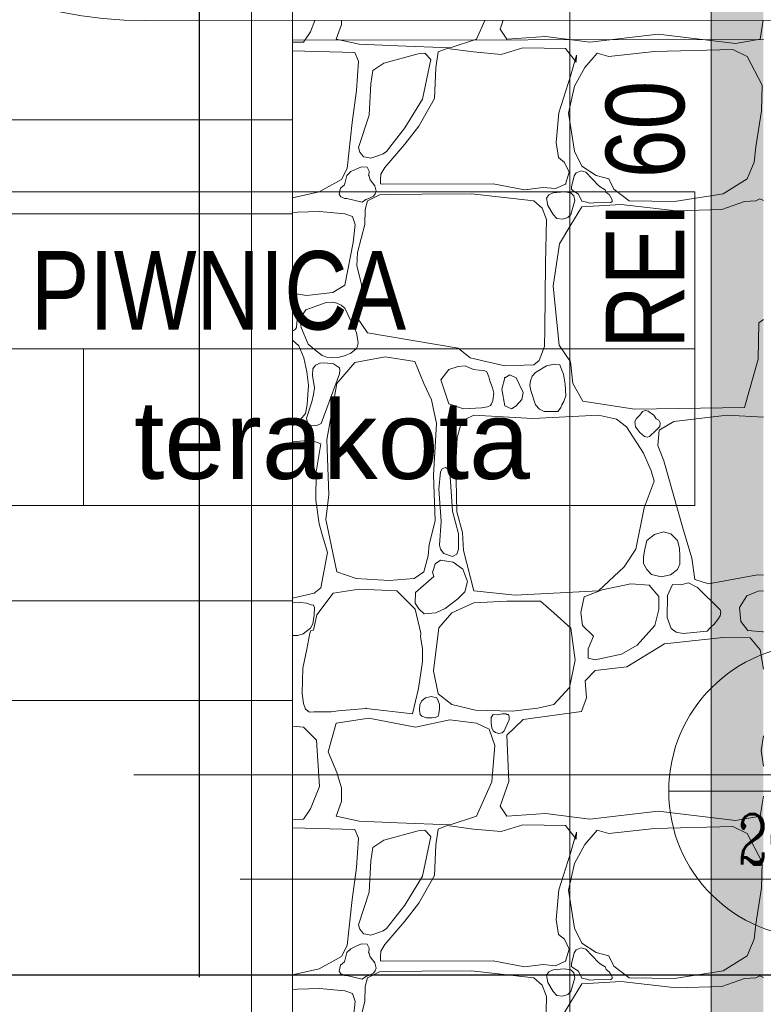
# Model space of a CAD drawing. Header units: millimetres. Extents: x -573548 to 674770, y -210017 to -47794.
# Tile 80 of 234: x 93746 to 95167, y -104339 to -102457. Entities that reach past the tile are written whole.
import ezdxf
from ezdxf.enums import TextEntityAlignment as Align
from ezdxf.lldxf.tags import DXFTag

# ---------------------------------------------------------------- set-up
doc = ezdxf.new("R2010")
doc.units = ezdxf.units.MM
for name, color, linetype, lineweight in [('_S_CO_OPIS_PION', 7, 'Continuous', 13), ('A.02 RZUT PIWNICY_is$0$00 ZMIANY_Nr_pióra__2', 8, 'Continuous', 9), ('A.02 RZUT PIWNICY_is$0$00 ZMIANY_Nr_pióra__20', 8, 'Continuous', 9), ('A.02 RZUT PIWNICY_is$0$_HATCH_Nr_pióra__18', 8, 'Continuous', 9), ('A.02 RZUT PIWNICY_is$0$A-OPISY-2_Nr_pióra__2', 8, 'Continuous', 9), ('A.02 RZUT PIWNICY_is$0$A-OPISY-3_Nr_pióra__6', 8, 'Continuous', 9), ('A.02 RZUT PIWNICY_is$0$A-WIDOK_Nr_pióra__8', 8, 'Continuous', 9), ('A.02 RZUT PIWNICY_is$0$Annotation - Text_Nr_pióra__20', 8, 'Continuous', 9), ('A.02 RZUT PIWNICY_is$0$DIM MALY_Nr_pióra__8', 8, 'Continuous', 9), ('A.02 RZUT PIWNICY_is$0$strop_cieniej_Nr_pióra__1', 8, 'Continuous', 9), ('A.02 RZUT PIWNICY_is$0$Structural - Bearing_Nr_pióra__21', 8, 'Continuous', 9), ('A.02 RZUT PIWNICY_is$0$Structural - Grid', 8, 'Continuous', 9), ('A.02 RZUT PIWNICY_is$0$Structural - Grid_Nr_pióra__17', 8, 'Continuous', 9), ('IS_Przyłącza_o.p._Powrót', 142, 'DASH', 18)]:
    doc.layers.add(name, color=color, linetype=linetype, lineweight=lineweight)
doc.layers.add('IS_Zasilanie', color=1, linetype='SOLID', lineweight=30, true_color=0xff0000)
doc.styles.add('A.02 RZUT PIWNICY_is$0$STYL_AUTOMATYCZNY_1', font='arial.ttf')
doc.styles.add('A.02 RZUT PIWNICY_is$0$STYL_AUTOMATYCZNY_4', font='arial.ttf', dxfattribs={"width": 0.8})
doc.styles.add('A.02 RZUT PIWNICY_is$0$STYL_AUTOMATYCZNY_7', font='arial.ttf', dxfattribs={"width": 0.8})
doc.styles.add('JOLARD', font='complex.shx', dxfattribs={"width": 0.7})
tags = doc.linetypes.add('DASH', pattern=[15, 10, -5]).pattern_tags.tags
tags[6:7] = [DXFTag(74, 4), DXFTag(75, 0), DXFTag(340, '0'), DXFTag(46, 0.0), DXFTag(50, 0.0), DXFTag(44, 0.0), DXFTag(45, 0.0)]
tags[4:5] = [DXFTag(74, 4), DXFTag(75, 0), DXFTag(340, '0'), DXFTag(46, 0.0), DXFTag(50, 0.0), DXFTag(44, 0.0), DXFTag(45, 0.0)]
tags = doc.linetypes.add('SOLID', pattern=[10, 10, 0]).pattern_tags.tags
tags[6:7] = [DXFTag(74, 4), DXFTag(75, 0), DXFTag(340, '0'), DXFTag(46, 0.0), DXFTag(50, 0.0), DXFTag(44, 0.0), DXFTag(45, 0.0)]
tags[4:5] = [DXFTag(74, 4), DXFTag(75, 0), DXFTag(340, '0'), DXFTag(46, 0.0), DXFTag(50, 0.0), DXFTag(44, 0.0), DXFTag(45, 0.0)]

# ---------------------------------------------------------------- blocks, each defined once
blk = doc.blocks.new('*X48620')
at = {"layer": 'A.02 RZUT PIWNICY_is$0$_HATCH_Nr_pióra__18'}
for p, q in [((94871.8, -102479.6), (94880.4, -102458.2)), ((94921, -102494.1), (94931.3, -102465.6)), ((94931.3, -102465.6), (94931.2, -102458.1)), ((95205.3, -102457.9), (95188.9, -102494.1)), ((95240.2, -102457.8), (95234.3, -102474.7)), ((95731.3, -102494.1), (95737, -102457.4)), ((94858.7, -102499.4), (94871.8, -102479.6)), ((95234.3, -102474.7), (95247.1, -102494.1)), ((95406, -102499.4), (95536.5, -102484.6)), ((95536.5, -102484.6), (95684.2, -102502.3)), ((94837.3, -102499.9), (94858.7, -102499.4)), ((94965.1, -102503.5), (94921, -102494.1)), ((95039, -102506.4), (94965.1, -102503.5)), ((95188.9, -102494.1), (95138.9, -102510.6)), ((95247.1, -102494.1), (95321, -102488.7)), ((95321, -102488.7), (95406, -102499.4)), ((95684.2, -102502.3), (95731.3, -102494.1)), ((94837.3, -102516.1), (94956.8, -102519.6)), ((94956.8, -102519.6), (94963.4, -102536.2)), ((95077.8, -102522.1), (95011.7, -102540)), ((95138.9, -102510.6), (95039, -102506.4)), ((95090.2, -102520.5), (95077.8, -102522.1)), ((95101.9, -102532.8), (95090.2, -102520.5)), ((95115.8, -102518.4), (95111.3, -102548.5)), ((95133.2, -102511.8), (95115.8, -102518.4)), ((95183.5, -102518.4), (95133.2, -102511.8)), ((95236.4, -102523.4), (95183.5, -102518.4)), ((95277.6, -102510.6), (95236.4, -102523.4)), ((95359.4, -102511.8), (95277.6, -102510.6)), ((95379.6, -102537.8), (95359.4, -102511.8)), ((95420, -102520.9), (95396.1, -102548.1)), ((95442.3, -102527.1), (95420, -102520.9)), ((95529.4, -102517.6), (95442.3, -102527.1)), ((95678.9, -102513.9), (95529.4, -102517.6)), ((95706.5, -102527.1), (95678.9, -102513.9)), ((94963.4, -102536.2), (94959.7, -102591.9)), ((95011.7, -102540), (94991.1, -102553.9)), ((95085.7, -102608.8), (95101.9, -102532.8)), ((95368.9, -102564.6), (95380, -102524.6)), ((95380, -102524.6), (95379.6, -102537.8)), ((95735, -102581.6), (95706.5, -102527.1)), ((94991.1, -102553.9), (94987, -102579.1)), ((95111.3, -102548.5), (95108.8, -102607.2)), ((95396.1, -102548.1), (95376.3, -102584)), ((94987, -102579.1), (94983.7, -102638.9)), ((95346.2, -102634.8), (95368.9, -102564.6)), ((94959.7, -102591.9), (94951.4, -102653)), ((95376.3, -102584), (95365.1, -102635.6)), ((95733.8, -102631.1), (95735, -102581.6)), ((95052.2, -102663.7), (95085.7, -102608.8)), ((95108.8, -102607.2), (95078.7, -102660)), ((95341.2, -102691.4), (95346.2, -102634.8)), ((95365.1, -102635.6), (95376.7, -102707.9)), ((95723, -102700), (95733.8, -102631.1)), ((94951.4, -102653), (94942, -102741.3)), ((94983.7, -102638.9), (94963.7, -102701.3)), ((95017.2, -102708.7), (95052.2, -102663.7)), ((95078.7, -102660), (95052.2, -102694.7)), ((95345.7, -102720.3), (95341.2, -102691.4)), ((94963.7, -102701.3), (94965.9, -102710.2)), ((94965.9, -102710.2), (94969.3, -102713.7)), ((95010.7, -102713.4), (95017.2, -102708.7)), ((95052.2, -102694.7), (95013.9, -102739.3)), ((95376.7, -102707.9), (95390.7, -102736.8)), ((95719.7, -102728.9), (95723, -102700)), ((94969.3, -102713.7), (94973, -102718.7)), ((94973, -102718.7), (94977.7, -102719.6)), ((94977.7, -102719.6), (94986.9, -102721.3)), ((94986.9, -102721.3), (94994.5, -102719)), ((94994.5, -102719), (95010.7, -102713.4)), ((95357.3, -102729.4), (95345.7, -102720.3)), ((95366, -102748.3), (95357.3, -102729.4)), ((95706.5, -102761.1), (95719.7, -102728.9)), ((94942, -102741.3), (94930.8, -102762)), ((94948.9, -102747.2), (94941.1, -102754.5)), ((94960.7, -102742), (94948.9, -102747.2)), ((94969.4, -102738.2), (94960.7, -102742)), ((94980.4, -102738.4), (94969.4, -102738.2)), ((94983.9, -102746.6), (94980.4, -102738.4)), ((94983.3, -102754.5), (94983.9, -102746.6)), ((95013.9, -102739.3), (95006.4, -102751.8)), ((95359.4, -102771), (95366, -102748.3)), ((95379.3, -102749.2), (95375.6, -102755.4)), ((95389.4, -102745.6), (95379.3, -102749.2)), ((95398.1, -102748.3), (95389.4, -102745.6)), ((95390.7, -102736.8), (95417.6, -102754.5)), ((95422.4, -102773.8), (95398.1, -102748.3)), ((94930.8, -102762), (94888.3, -102785.5)), ((94941.1, -102754.5), (94937, -102772.6)), ((94986.2, -102762.7), (94983.3, -102754.5)), ((94994.9, -102774.3), (94986.2, -102762.7)), ((95005.5, -102762.3), (95005.4, -102770.4)), ((95006.4, -102751.8), (95005.5, -102762.3)), ((95375.6, -102755.4), (95370.4, -102776)), ((95417.6, -102754.5), (95442.3, -102761.1)), ((95442.3, -102761.1), (95451.8, -102780.5)), ((95660.3, -102789.6), (95706.5, -102761.1)), ((94888.3, -102785.5), (94837.3, -102797.4)), ((94929.1, -102779), (94926.8, -102790)), ((94937, -102772.6), (94929.1, -102779)), ((94997.4, -102784.7), (94994.9, -102774.3)), ((94995.4, -102789.4), (94997.4, -102784.7)), ((95005.4, -102770.4), (95009.7, -102771)), ((95009.7, -102771), (95221.1, -102770.6)), ((95221.1, -102770.6), (95280.9, -102782.2)), ((95280.9, -102782.2), (95316.4, -102777.2)), ((95316.4, -102777.2), (95340, -102779.7)), ((95335.8, -102788), (95327.3, -102791.4)), ((95356.8, -102785.8), (95335.8, -102788)), ((95340, -102779.7), (95359.4, -102771)), ((95369.3, -102788), (95356.8, -102785.8)), ((95375.3, -102793.6), (95369.3, -102788)), ((95370.4, -102776), (95370.7, -102781)), ((95370.7, -102781), (95373.9, -102783.9)), ((95373.9, -102783.9), (95384, -102790)), ((95427.5, -102777.6), (95422.4, -102773.8)), ((95434.7, -102782.2), (95427.5, -102777.6)), ((95437.2, -102786.8), (95434.7, -102782.2)), ((95442.4, -102791.2), (95437.2, -102786.8)), ((95451.8, -102780.5), (95481.1, -102803.2)), ((94926.8, -102790), (94930, -102795.3)), ((94930, -102795.3), (94932.2, -102796)), ((94932.2, -102796), (94936.7, -102798.3)), ((94936.7, -102798.3), (94941.1, -102798.7)), ((94941.1, -102798.7), (94970.8, -102805.3)), ((94970.8, -102805.3), (94977.4, -102800.5)), ((94980.8, -102802.8), (94976.1, -102819.4)), ((94977.4, -102800.5), (94983.3, -102798.7)), ((95003.5, -102791.4), (94980.8, -102802.8)), ((94983.3, -102798.7), (94992.5, -102793.8)), ((94992.5, -102793.8), (94995.4, -102789.4)), ((95015, -102790.7), (95003.5, -102791.4)), ((95020.5, -102791.7), (95015, -102790.7)), ((95084.4, -102790), (95020.5, -102791.7)), ((95179.8, -102789.6), (95084.4, -102790)), ((95298.7, -102802.8), (95179.8, -102789.6)), ((95314.6, -102816.9), (95298.7, -102802.8)), ((95327.3, -102791.4), (95322.7, -102798)), ((95322.7, -102798), (95325.6, -102812.1)), ((95369.3, -102829.2), (95376.8, -102802.6)), ((95376.8, -102802.6), (95375.3, -102793.6)), ((95384, -102790), (95390.5, -102803.4)), ((95390.5, -102803.4), (95399.8, -102805.3)), ((95399.8, -102805.3), (95405.4, -102807.6)), ((95413.6, -102807.1), (95445.9, -102806.2)), ((95446.1, -102796.5), (95442.4, -102791.2)), ((95445.9, -102806.2), (95448.3, -102804.2)), ((95448.2, -102801), (95446.1, -102796.5)), ((95448.3, -102804.2), (95448.2, -102801)), ((95481.1, -102803.2), (95567.8, -102804.1)), ((95567.8, -102804.1), (95660.3, -102789.6)), ((95701.2, -102804.5), (95657.8, -102819.3)), ((95722.9, -102803), (95701.2, -102804.5)), ((95730.3, -102799.2), (95722.9, -102803)), ((95737.3, -102802.2), (95730.3, -102799.2)), ((94846.8, -102824.7), (94837.3, -102825.3)), ((94889, -102823.3), (94846.8, -102824.7)), ((94937.7, -102827.7), (94889, -102823.3)), ((94976.1, -102819.4), (94975.6, -102848)), ((95323.1, -102838.6), (95314.6, -102816.9)), ((95325.6, -102812.1), (95335.8, -102829.2)), ((95390.7, -102814.4), (95369.3, -102848.7)), ((95465.9, -102810.3), (95390.7, -102814.4)), ((95405.4, -102807.6), (95413.6, -102807.1)), ((95570.7, -102822.2), (95465.9, -102810.3)), ((95657.8, -102819.3), (95570.7, -102822.2)), ((94952.2, -102833.1), (94937.7, -102827.7)), ((94957.4, -102848.5), (94952.2, -102833.1)), ((95320.9, -102922.7), (95323.1, -102838.6)), ((95335.8, -102829.2), (95342.6, -102837)), ((95342.6, -102837), (95353.4, -102838.1)), ((95353.4, -102838.1), (95363.5, -102834.9)), ((95363.5, -102834.9), (95369.3, -102829.2)), ((94953.4, -102882.7), (94957.4, -102848.5)), ((94975.6, -102848), (94961.9, -102901.5)), ((95369.3, -102848.7), (95347.8, -102885)), ((94937.7, -102964.3), (94953.4, -102882.7)), ((95347.8, -102885), (95335.8, -102966.3)), ((94961.9, -102901.5), (94960.2, -102927.5)), ((94960.2, -102927.5), (94969.3, -102962.6)), ((95319.6, -103048.2), (95320.9, -102922.7)), ((94914.3, -102978.1), (94937.7, -102964.3)), ((94969.3, -102962.6), (94967.9, -102989.8)), ((95335.8, -102966.3), (95347.4, -103079)), ((94837.3, -102979.8), (94864.1, -102984)), ((94864.1, -102984), (94914.3, -102978.1)), ((94967.9, -102989.8), (94960.6, -103025.7)), ((94840.2, -103013.7), (94837.3, -103009.6)), ((94844.8, -103019), (94840.2, -103013.7)), ((94863.2, -103011.3), (94854.3, -103024.8)), ((94901.6, -102997.3), (94863.2, -103011.3)), ((94914.2, -102996.7), (94901.6, -102997.3)), ((94922.2, -102998.7), (94914.2, -102996.7)), ((94930.6, -103002.3), (94922.2, -102998.7)), ((94937.5, -103008), (94930.6, -103002.3)), ((94960, -103055.7), (94937.5, -103008)), ((94846.3, -103029), (94844.8, -103019)), ((94845, -103045.3), (94846.3, -103029)), ((94854.3, -103024.8), (94852.3, -103033.8)), ((94960.6, -103025.7), (94980.8, -103055.5)), ((95728.8, -103036.1), (95737.3, -103029.8)), ((94837.6, -103052.5), (94843, -103048.6)), ((94843, -103048.6), (94845, -103045.3)), ((94852.3, -103033.8), (94853.9, -103044.9)), ((94853.9, -103044.9), (94867.7, -103076.9)), ((95318.8, -103081.8), (95319.6, -103048.2)), ((95727.2, -103105.8), (95728.8, -103036.1)), ((94837.3, -103052.6), (94837.6, -103052.5)), ((94837.4, -103069.1), (94837.3, -103069.1)), ((94849.3, -103080.5), (94837.4, -103069.1)), ((94962.9, -103073.8), (94960, -103055.7)), ((94980.8, -103055.5), (95154.2, -103085)), ((94859.1, -103103.2), (94849.3, -103080.5)), ((94867.7, -103076.9), (94882.4, -103089.6)), ((94948.9, -103094.2), (94959, -103086)), ((94959, -103086), (94961.8, -103081.6)), ((94961.8, -103081.6), (94962.9, -103073.8)), ((95154.2, -103085), (95177.1, -103103.2)), ((95308.8, -103108), (95318.8, -103081.8)), ((95347.4, -103079), (95368.9, -103110.8)), ((94864.7, -103129.9), (94859.1, -103103.2)), ((94882.4, -103089.6), (94894, -103098.6)), ((94894, -103098.6), (94905.3, -103102.8)), ((94905.3, -103102.8), (94912.3, -103103.3)), ((94912.3, -103103.3), (94924.4, -103102.4)), ((94924.4, -103102.4), (94937, -103099.4)), ((94937, -103099.4), (94948.9, -103094.2)), ((95014.3, -103101.3), (94956.5, -103112)), ((95071.2, -103110.4), (95014.3, -103101.3)), ((95177.1, -103103.2), (95206.8, -103110.1)), ((95298.7, -103116.6), (95308.8, -103108)), ((95701.2, -103198.3), (95727.2, -103105.8)), ((94876.5, -103124.4), (94875.4, -103137.2)), ((94881.7, -103117.2), (94876.5, -103124.4)), ((94890.5, -103113.7), (94881.7, -103117.2)), ((94898.4, -103112.6), (94890.5, -103113.7)), ((94916, -103114.5), (94898.4, -103112.6)), ((94927.3, -103122), (94916, -103114.5)), ((94956.5, -103112), (94922.2, -103152.5)), ((94927.1, -103133.8), (94927.8, -103126.7)), ((94927.8, -103126.7), (94927.3, -103122)), ((95088.2, -103152.5), (95071.2, -103110.4)), ((95136.5, -103125.6), (95121.2, -103145)), ((95154.1, -103119.6), (95136.5, -103125.6)), ((95167.4, -103118.6), (95154.1, -103119.6)), ((95170.3, -103119.9), (95167.4, -103118.6)), ((95183.5, -103125.6), (95170.3, -103119.9)), ((95205.1, -103128.1), (95183.5, -103125.6)), ((95206.8, -103110.1), (95243.5, -103118.4)), ((95243.5, -103118.4), (95298.7, -103116.6)), ((95323.2, -103118.6), (95302, -103131)), ((95337.8, -103115.3), (95323.2, -103118.6)), ((95348.1, -103116.7), (95337.8, -103115.3)), ((95352.3, -103126.9), (95348.1, -103116.7)), ((95355.3, -103134.6), (95352.3, -103126.9)), ((95368.9, -103110.8), (95373, -103152.5)), ((94867.8, -103155.3), (94864.7, -103129.9)), ((94875.4, -103137.2), (94879.2, -103160.6)), ((94892.5, -103228.8), (94927.1, -103133.8)), ((95121.2, -103145), (95136.5, -103191.3)), ((95209.1, -103130.2), (95205.1, -103128.1)), ((95213, -103139.3), (95209.1, -103130.2)), ((95214.5, -103147.1), (95213, -103139.3)), ((95243, -103141.3), (95237.6, -103163.2)), ((95253.1, -103135.9), (95243, -103141.3)), ((95264.8, -103141.3), (95253.1, -103135.9)), ((95278, -103169.4), (95264.8, -103141.3)), ((95295.2, -103138.1), (95292.6, -103147)), ((95302, -103131), (95295.2, -103138.1)), ((95358.8, -103153.4), (95355.3, -103134.6)), ((94865.2, -103192.1), (94867.8, -103155.3)), ((94879.2, -103160.6), (94877.3, -103173)), ((94922.2, -103152.5), (94902.8, -103259.8)), ((95103.4, -103183.4), (95088.2, -103152.5)), ((95219.7, -103160.6), (95214.5, -103147.1)), ((95222.3, -103170.6), (95219.7, -103160.6)), ((95237.6, -103163.2), (95243, -103195)), ((95292.6, -103147), (95291.3, -103155.8)), ((95291.3, -103155.8), (95292.9, -103165.7)), ((95359.8, -103175.6), (95358.8, -103153.4)), ((95373, -103152.5), (95392.4, -103186.3)), ((94877.3, -103173), (94874.7, -103187.2)), ((95220.1, -103184.6), (95222.3, -103170.6)), ((95264.8, -103195), (95276, -103182.6)), ((95276, -103182.6), (95278, -103169.4)), ((95292.9, -103165.7), (95302, -103192.9)), ((95356, -103186.5), (95359.8, -103175.6)), ((94862.6, -103209.6), (94865.2, -103192.1)), ((94874.7, -103187.2), (94864.5, -103218.6)), ((95112.9, -103228.8), (95103.4, -103183.4)), ((95136.5, -103191.3), (95164.5, -103200.8)), ((95164.5, -103200.8), (95198.4, -103198.7)), ((95198.4, -103198.7), (95210.3, -103196.6)), ((95210.3, -103196.6), (95216.1, -103194.4)), ((95216.1, -103194.4), (95217.8, -103191.3)), ((95217.8, -103191.3), (95220.1, -103184.6)), ((95243, -103195), (95256, -103200.4)), ((95256, -103200.4), (95264.8, -103195)), ((95302, -103192.9), (95309.7, -103201.2)), ((95309.7, -103201.2), (95318.4, -103205.9)), ((95347.3, -103202.4), (95350.3, -103198.4)), ((95350.3, -103198.4), (95352.3, -103192.9)), ((95352.3, -103192.9), (95356, -103186.5)), ((95392.4, -103186.3), (95491, -103201.6)), ((95491, -103201.6), (95701.2, -103198.3)), ((94849.3, -103224.6), (94862.6, -103209.6)), ((94864.5, -103218.6), (94866.8, -103229.3)), ((95167.8, -103220.6), (95159.2, -103230.5)), ((95184.3, -103213.1), (95167.8, -103220.6)), ((95296.6, -103219.3), (95184.3, -103213.1)), ((95422.4, -103213.1), (95296.6, -103219.3)), ((95318.4, -103205.9), (95330.8, -103206.1)), ((95330.8, -103206.1), (95344.5, -103205.8)), ((95344.5, -103205.8), (95347.3, -103202.4)), ((95456.8, -103220.6), (95422.4, -103213.1)), ((95475.8, -103235.4), (95456.8, -103220.6)), ((95495, -103219.3), (95491.5, -103224.7)), ((95501, -103213.1), (95495, -103219.3)), ((95506.5, -103206.1), (95501, -103213.1)), ((95511.8, -103203.8), (95506.5, -103206.1)), ((95517.1, -103204.9), (95511.8, -103203.8)), ((95527.8, -103213.1), (95517.1, -103204.9)), ((95532.4, -103219.7), (95527.8, -103213.1)), ((95537.3, -103222.2), (95532.4, -103219.7)), ((95668.1, -103213.1), (95566.2, -103225.1)), ((95737.3, -103216.6), (95668.1, -103213.1)), ((94837.3, -103232.8), (94838.3, -103232.5)), ((94838.3, -103232.5), (94849.3, -103224.6)), ((94866.8, -103229.3), (94873.9, -103233.1)), ((94873.9, -103233.1), (94884.2, -103232.6)), ((94884.2, -103232.6), (94892.5, -103228.8)), ((95106.7, -103327.5), (95112.9, -103228.8)), ((95159.2, -103230.5), (95152.1, -103255.3)), ((95508.4, -103285.4), (95475.8, -103235.4)), ((95491.5, -103224.7), (95493.3, -103235.1)), ((95493.3, -103235.1), (95501, -103246.2)), ((95527.8, -103246.2), (95539.6, -103234.7)), ((95540.4, -103227.5), (95537.3, -103222.2)), ((95566.2, -103225.1), (95538.5, -103241.6)), ((95539.6, -103234.7), (95540.4, -103227.5)), ((95152.1, -103255.3), (95149.3, -103307.3)), ((95501, -103246.2), (95510.3, -103253.5)), ((95510.3, -103253.5), (95515, -103254.9)), ((95515, -103254.9), (95519.9, -103253.4)), ((95519.9, -103253.4), (95523.3, -103249.9)), ((95523.3, -103249.9), (95527.8, -103246.2)), ((95538.5, -103241.6), (95535.6, -103270.9)), ((94873.3, -103260.6), (94837.3, -103263.8)), ((94891.5, -103267.4), (94873.3, -103260.6)), ((94883, -103320.9), (94891.5, -103267.4)), ((94902.8, -103259.8), (94906.9, -103365.1)), ((95535.6, -103270.9), (95547.4, -103300.2)), ((95522.8, -103319.2), (95508.4, -103285.4)), ((95123.5, -103315.1), (95120.4, -103320.9)), ((95130.1, -103312.7), (95123.5, -103315.1)), ((95136.4, -103316.9), (95130.1, -103312.7)), ((95149.3, -103307.3), (95151.3, -103397.7)), ((95547.4, -103300.2), (95583.1, -103426.6)), ((94882.1, -103375.1), (94883, -103320.9)), ((95110, -103415), (95106.7, -103327.5)), ((95120.4, -103320.9), (95117.3, -103354.5)), ((95138.1, -103320.9), (95136.4, -103316.9)), ((95143.4, -103396.6), (95138.1, -103320.9)), ((95528.6, -103339.1), (95522.8, -103319.2)), ((95509.6, -103389.8), (95528.6, -103339.1)), ((94906.9, -103365.1), (94901.2, -103412.5)), ((95117.3, -103354.5), (95121.9, -103415.4)), ((94888.5, -103420.4), (94882.1, -103375.1)), ((95493.9, -103469.1), (95509.6, -103389.8)), ((95154.7, -103440), (95143.4, -103396.6)), ((95151.3, -103397.7), (95162.5, -103437.3)), ((94895.5, -103445.7), (94888.5, -103420.4)), ((94901.2, -103412.5), (94922.2, -103512.4)), ((95098.9, -103460), (95110, -103415)), ((95121.9, -103415.4), (95118.3, -103461.4)), ((95583.1, -103426.6), (95600.4, -103486)), ((94904.4, -103475.7), (94895.5, -103445.7)), ((95154.5, -103469.1), (95154.7, -103440)), ((95162.5, -103437.3), (95164.5, -103471.6)), ((95529.4, -103440.7), (95514.8, -103452.7)), ((95546.4, -103435.9), (95529.4, -103440.7)), ((95560.2, -103440), (95546.4, -103435.9)), ((95573.5, -103452.7), (95560.2, -103440)), ((95096.8, -103481.5), (95098.9, -103460)), ((95118.3, -103461.4), (95120.4, -103469.1)), ((95514.8, -103452.7), (95510.1, -103472.2)), ((95577.3, -103467), (95573.5, -103452.7)), ((94891.5, -103543), (94904.4, -103475.7)), ((95088.2, -103512.4), (95096.8, -103481.5)), ((95120.4, -103469.1), (95126.5, -103477.6)), ((95126.5, -103477.6), (95143.1, -103482.8)), ((95143.1, -103482.8), (95151.6, -103478.4)), ((95151.6, -103478.4), (95154.5, -103469.1)), ((95164.5, -103471.6), (95184.3, -103548.8)), ((95471.6, -103502.5), (95493.9, -103469.1)), ((95508.2, -103484.2), (95508, -103496.7)), ((95510.1, -103472.2), (95508.2, -103484.2)), ((95577.8, -103482.6), (95577.3, -103467)), ((95577.9, -103497.6), (95577.8, -103482.6)), ((95110.3, -103496.9), (95107.3, -103505.9)), ((95120.4, -103490.3), (95110.3, -103496.9)), ((95132.7, -103491.8), (95120.4, -103490.3)), ((95144.4, -103493.6), (95132.7, -103491.8)), ((95162.8, -103507.5), (95144.4, -103493.6)), ((95422.4, -103548.8), (95471.6, -103502.5)), ((95508, -103496.7), (95514.8, -103507.9)), ((95573.5, -103507.9), (95577.9, -103497.6)), ((95600.4, -103486), (95606.2, -103526.9)), ((94922.2, -103512.4), (94959.4, -103525.2)), ((95070, -103525.2), (95088.2, -103512.4)), ((95107.3, -103521.1), (95072.7, -103551.9)), ((95107.3, -103505.9), (95105, -103512.9)), ((95105, -103512.9), (95107.3, -103521.1)), ((95171.7, -103530.8), (95162.8, -103507.5)), ((95514.8, -103507.9), (95523.5, -103517.3)), ((95523.5, -103517.3), (95542.1, -103521.9)), ((95542.1, -103521.9), (95559.8, -103518.4)), ((95559.8, -103518.4), (95573.5, -103507.9)), ((95632.2, -103535.5), (95726.3, -103518.2)), ((95726.3, -103518.2), (95737.3, -103518.6)), ((94959.4, -103525.2), (95022.1, -103528.9)), ((95022.1, -103528.9), (95070, -103525.2)), ((95167, -103550.9), (95171.7, -103530.8)), ((95484, -103535.1), (95429.1, -103546.7)), ((95519.1, -103538), (95484, -103535.1)), ((95537.7, -103559.5), (95519.1, -103538)), ((95563.7, -103536.8), (95554.4, -103557.4)), ((95579.9, -103537.3), (95563.7, -103536.8)), ((95594.3, -103533.6), (95579.9, -103537.3)), ((95611.6, -103542.1), (95594.3, -103533.6)), ((95606.2, -103526.9), (95632.2, -103535.5)), ((94848.5, -103560.2), (94878.8, -103553)), ((94878.8, -103553), (94891.5, -103543)), ((94883.7, -103594.5), (94915.2, -103553.3)), ((94915.2, -103553.3), (94965.1, -103545.5)), ((94965.1, -103545.5), (95037, -103548.8)), ((95037, -103548.8), (95071.9, -103583.8)), ((95072.7, -103551.9), (95071.7, -103572.2)), ((95153.7, -103563.9), (95167, -103550.9)), ((95184.3, -103548.8), (95263.2, -103557)), ((95263.2, -103557), (95422.4, -103548.8)), ((95429.1, -103546.7), (95394.9, -103560.3)), ((95537.3, -103584.3), (95537.7, -103559.5)), ((95554.4, -103557.4), (95553.8, -103599.9)), ((95654.5, -103585.1), (95611.6, -103542.1)), ((95705.7, -103558.2), (95691.9, -103580.6)), ((95727.2, -103549.2), (95705.7, -103558.2)), ((95737.3, -103548.7), (95727.2, -103549.2)), ((94837.3, -103562.5), (94848.5, -103560.2)), ((94852, -103570.9), (94837.3, -103571.6)), ((94864.2, -103572.1), (94852, -103570.9)), ((94873.3, -103575.3), (94864.2, -103572.1)), ((94877.3, -103575.9), (94873.3, -103575.3)), ((94879.3, -103580.3), (94877.3, -103575.9)), ((95071.7, -103572.2), (95078.8, -103583.2)), ((95129.3, -103582.7), (95153.7, -103563.9)), ((95184.3, -103571.5), (95142.2, -103590.9)), ((95247.1, -103568.2), (95184.3, -103571.5)), ((95311.5, -103568.6), (95247.1, -103568.2)), ((95337.1, -103590.9), (95311.5, -103568.6)), ((95394.9, -103560.3), (95388.6, -103590.2)), ((94876, -103611.9), (94878.7, -103595.3)), ((94877.4, -103624.2), (94883.7, -103594.5)), ((94878.7, -103595.3), (94879.3, -103580.3)), ((95071.9, -103583.8), (95082.6, -103629.5)), ((95078.8, -103583.2), (95088.8, -103592.7)), ((95088.8, -103592.7), (95111.7, -103590.9)), ((95111.7, -103590.9), (95129.3, -103582.7)), ((95142.2, -103590.9), (95117.1, -103619.3)), ((95369.3, -103619.8), (95337.1, -103590.9)), ((95388.6, -103590.2), (95392, -103615.2)), ((95530.1, -103614.9), (95537.3, -103584.3)), ((95650.3, -103603.5), (95655.1, -103596.5)), ((95656.1, -103589.4), (95654.5, -103585.1)), ((95655.1, -103596.5), (95656.1, -103589.4)), ((95691.9, -103580.6), (95694.6, -103607.4)), ((94872, -103620.2), (94876, -103611.9)), ((95392, -103615.2), (95412.6, -103635.4)), ((95496, -103652.8), (95530.1, -103614.9)), ((95553.8, -103599.9), (95561.3, -103620.8)), ((95636.4, -103618.9), (95643.4, -103612.7)), ((95643.4, -103612.7), (95650.3, -103603.5)), ((95694.6, -103607.4), (95707.8, -103624.3)), ((94837.3, -103634.3), (94847.8, -103634.2)), ((94847.8, -103634.2), (94858, -103631)), ((94858, -103631), (94872, -103620.2)), ((94864.6, -103660), (94870.6, -103629.5)), ((94870.6, -103629.5), (94872.4, -103624.7)), ((94872.4, -103624.7), (94877.4, -103624.2)), ((95082.6, -103629.5), (95081.8, -103635.7)), ((95117.1, -103619.3), (95107.1, -103701.5)), ((95377.9, -103681.3), (95369.3, -103619.8)), ((95561.3, -103620.8), (95570.9, -103627.8)), ((95570.9, -103627.8), (95583.9, -103630.1)), ((95583.9, -103630.1), (95630.2, -103625.7)), ((95630.2, -103625.7), (95636.5, -103618.6)), ((95707.8, -103624.3), (95736.2, -103627.2)), ((95736.2, -103627.2), (95737.3, -103626.8)), ((95081.8, -103635.7), (95085.8, -103659.3)), ((95412.6, -103635.4), (95402.3, -103659.8)), ((95466.3, -103669.7), (95496, -103652.8)), ((95548.4, -103650.3), (95476.2, -103694.1)), ((95660.7, -103637.9), (95548.4, -103650.3)), ((95712.3, -103638.7), (95660.7, -103637.9)), ((95731.3, -103661.7), (95712.3, -103638.7)), ((94857, -103696.6), (94864.6, -103660)), ((95085.8, -103659.3), (95086.1, -103684)), ((95402.3, -103659.8), (95402.7, -103677.1)), ((95415.9, -103680.8), (95466.3, -103669.7)), ((95737.3, -103698.2), (95731.3, -103661.7)), ((95086.1, -103684), (95078.5, -103735.5)), ((95366.8, -103733.7), (95377.9, -103681.3)), ((95402.7, -103677.1), (95415.9, -103680.8)), ((94855.7, -103744.7), (94857, -103696.6)), ((95107.1, -103701.5), (95115.8, -103745.7)), ((95415.9, -103701.1), (95396.5, -103720.9)), ((95476.2, -103694.1), (95415.9, -103701.1)), ((95396.5, -103720.9), (95399.4, -103753.1)), ((94858.6, -103764.2), (94855.7, -103744.7)), ((95078.5, -103735.5), (95066.5, -103783.7)), ((95115.8, -103745.7), (95142.2, -103765.9)), ((95337.1, -103765.9), (95366.8, -103733.7)), ((94862.4, -103774.8), (94858.6, -103764.2)), ((95081, -103766.1), (95080.2, -103776.7)), ((95084.9, -103759.3), (95081, -103766.1)), ((95091.4, -103753.3), (95084.9, -103759.3)), ((95102.5, -103750.8), (95091.4, -103753.3)), ((95113.6, -103753.4), (95102.5, -103750.8)), ((95115.8, -103759.3), (95113.6, -103753.4)), ((95118.4, -103765.7), (95115.8, -103759.3)), ((95118.7, -103774.5), (95118.4, -103765.7)), ((95142.2, -103765.9), (95187.2, -103776.6)), ((95306.1, -103772.9), (95337.1, -103765.9)), ((95399.4, -103753.1), (95389.9, -103779.1)), ((94866.5, -103778.3), (94862.4, -103774.8)), ((94869.8, -103780.6), (94866.5, -103778.3)), ((94878.4, -103779.8), (94869.8, -103780.6)), ((94911.5, -103780.1), (94878.4, -103779.8)), ((94924.8, -103778.1), (94911.5, -103780.1)), ((94978.2, -103773.6), (94924.8, -103778.1)), ((95066.5, -103783.7), (94978.2, -103773.6)), ((95080.2, -103776.7), (95081.7, -103784.9)), ((95081.7, -103784.9), (95084.9, -103788.6)), ((95115.8, -103788.6), (95117.4, -103783)), ((95117.4, -103783), (95118.7, -103774.5)), ((95187.2, -103776.6), (95257, -103778.7)), ((95220.8, -103784.9), (95216.9, -103790.6)), ((95229.7, -103785.6), (95220.8, -103784.9)), ((95238.1, -103783.8), (95229.7, -103785.6)), ((95245, -103784.1), (95238.1, -103783.8)), ((95247.1, -103784.9), (95245, -103784.1)), ((95250.5, -103785.4), (95247.1, -103784.9)), ((95251.5, -103789.5), (95250.5, -103785.4)), ((95257, -103778.7), (95306.1, -103772.9)), ((95389.9, -103779.1), (95278.5, -103794.4)), ((94905.7, -103856.3), (94921, -103801.8)), ((94921, -103801.8), (94983.3, -103791.9)), ((94983.3, -103791.9), (95072.5, -103809.2)), ((95072.5, -103809.2), (95138.1, -103795.6)), ((95084.9, -103788.6), (95093.7, -103791.6)), ((95093.7, -103791.6), (95104.2, -103791.7)), ((95104.2, -103791.7), (95111, -103791.1)), ((95111, -103791.1), (95115.8, -103788.6)), ((95138.1, -103795.6), (95188.9, -103801.8)), ((95188.9, -103801.8), (95213.2, -103812.9)), ((95216.9, -103790.6), (95217.4, -103801.7)), ((95217.4, -103801.7), (95218.2, -103810.5)), ((95242, -103816.6), (95251.7, -103795.1)), ((95278.5, -103794.4), (95247.1, -103824.9)), ((95251.7, -103795.1), (95251.5, -103789.5)), ((94858.7, -103809.2), (94837.3, -103807.7)), ((94883.4, -103834), (94858.7, -103809.2)), ((95213.2, -103812.9), (95224, -103844.7)), ((95218.2, -103810.5), (95220.8, -103816.6)), ((95220.8, -103816.6), (95225.2, -103819.8)), ((95225.2, -103819.8), (95232.1, -103821.3)), ((95232.1, -103821.3), (95238.3, -103820.3)), ((95238.3, -103820.3), (95242, -103816.6)), ((94888.8, -103922.7), (94883.4, -103834)), ((95247.1, -103824.9), (95250.8, -103913.3)), ((95732.9, -103854.2), (95737.3, -103826.1)), ((94922.2, -103896.3), (94905.7, -103856.3)), ((95224, -103844.7), (95218.6, -103914.1)), ((95737.3, -103883.6), (95732.9, -103854.2)), ((94930.9, -103925.6), (94922.2, -103896.3)), ((95218.6, -103914.1), (95188.9, -103979.7)), ((95250.8, -103913.3), (95234.3, -103960.3)), ((94871.8, -103965.3), (94888.8, -103922.7)), ((94931.3, -103951.2), (94930.9, -103925.6)), ((94921, -103979.7), (94931.3, -103951.2)), ((95731.3, -103979.7), (95737.3, -103941.3)), ((94858.7, -103985.1), (94871.8, -103965.3)), ((95234.3, -103960.3), (95247.1, -103979.7)), ((95406, -103985.1), (95536.5, -103970.2)), ((95536.5, -103970.2), (95684.2, -103988)), ((94837.3, -103985.6), (94858.7, -103985.1)), ((94965.1, -103989.2), (94921, -103979.7)), ((95039, -103992.1), (94965.1, -103989.2)), ((95138.9, -103996.2), (95039, -103992.1)), ((95188.9, -103979.7), (95138.9, -103996.2)), ((95247.1, -103979.7), (95321, -103974.3)), ((95321, -103974.3), (95406, -103985.1)), ((95684.2, -103988), (95731.3, -103979.7)), ((94837.3, -104001.7), (94956.8, -104005.3)), ((94956.8, -104005.3), (94963.4, -104021.8)), ((95077.8, -104007.8), (95011.7, -104025.7)), ((95090.2, -104006.1), (95077.8, -104007.8)), ((95101.9, -104018.5), (95090.2, -104006.1)), ((95115.8, -104004.1), (95111.3, -104034.2)), ((95133.2, -103997.5), (95115.8, -104004.1)), ((95183.5, -104004.1), (95133.2, -103997.5)), ((95236.4, -104009), (95183.5, -104004.1)), ((95277.6, -103996.2), (95236.4, -104009)), ((95359.4, -103997.5), (95277.6, -103996.2)), ((95379.6, -104023.5), (95359.4, -103997.5)), ((95368.9, -104050.3), (95380, -104010.3)), ((95380, -104010.3), (95379.6, -104023.5)), ((95420, -104006.5), (95396.1, -104033.8)), ((95442.3, -104012.7), (95420, -104006.5)), ((95529.4, -104003.2), (95442.3, -104012.7)), ((95678.9, -103999.5), (95529.4, -104003.2)), ((95706.5, -104012.7), (95678.9, -103999.5)), ((94963.4, -104021.8), (94959.7, -104077.5)), ((95011.7, -104025.7), (94991.1, -104039.6)), ((95085.7, -104094.5), (95101.9, -104018.5)), ((95735, -104067.2), (95706.5, -104012.7)), ((94991.1, -104039.6), (94987, -104064.8)), ((95111.3, -104034.2), (95108.8, -104092.8)), ((95396.1, -104033.8), (95376.3, -104069.7)), ((94987, -104064.8), (94983.7, -104124.6)), ((95346.2, -104120.5), (95368.9, -104050.3)), ((95733.8, -104116.8), (95735, -104067.2)), ((94959.7, -104077.5), (94951.4, -104138.6)), ((95376.3, -104069.7), (95365.1, -104121.3)), ((95052.2, -104149.4), (95085.7, -104094.5)), ((95108.8, -104092.8), (95078.7, -104145.7)), ((94983.7, -104124.6), (94963.7, -104187)), ((95341.2, -104177), (95346.2, -104120.5)), ((95365.1, -104121.3), (95376.7, -104193.5)), ((95723, -104185.7), (95733.8, -104116.8)), ((94951.4, -104138.6), (94942, -104227)), ((95017.2, -104194.4), (95052.2, -104149.4)), ((95078.7, -104145.7), (95052.2, -104180.3)), ((95052.2, -104180.3), (95013.9, -104224.9)), ((95345.7, -104205.9), (95341.2, -104177)), ((94963.7, -104187), (94965.9, -104195.8)), ((94965.9, -104195.8), (94969.3, -104199.3)), ((94969.3, -104199.3), (94973, -104204.3)), ((94994.5, -104204.7), (95010.7, -104199)), ((95010.7, -104199), (95017.2, -104194.4)), ((95376.7, -104193.5), (95390.7, -104222.4)), ((95719.7, -104214.6), (95723, -104185.7)), ((94973, -104204.3), (94977.7, -104205.2)), ((94977.7, -104205.2), (94986.9, -104207)), ((94986.9, -104207), (94994.5, -104204.7)), ((95357.3, -104215), (95345.7, -104205.9)), ((95366, -104234), (95357.3, -104215)), ((95706.5, -104246.8), (95719.7, -104214.6)), ((94942, -104227), (94930.8, -104247.6)), ((94948.9, -104232.9), (94941.1, -104240.2)), ((94960.7, -104227.6), (94948.9, -104232.9)), ((94969.4, -104223.9), (94960.7, -104227.6)), ((94980.4, -104224.1), (94969.4, -104223.9)), ((94983.9, -104232.2), (94980.4, -104224.1)), ((94983.3, -104240.2), (94983.9, -104232.2)), ((95006.4, -104237.5), (95005.5, -104248)), ((95013.9, -104224.9), (95006.4, -104237.5)), ((95359.4, -104256.7), (95366, -104234)), ((95379.3, -104234.8), (95375.6, -104241.1)), ((95389.4, -104231.3), (95379.3, -104234.8)), ((95398.1, -104233.9), (95389.4, -104231.3)), ((95390.7, -104222.4), (95417.6, -104240.2)), ((95422.4, -104259.5), (95398.1, -104233.9)), ((94930.8, -104247.6), (94888.3, -104271.2)), ((94941.1, -104240.2), (94937, -104258.2)), ((94986.2, -104248.4), (94983.3, -104240.2)), ((94994.9, -104260), (94986.2, -104248.4)), ((95005.5, -104248), (95005.4, -104256.1)), ((95005.4, -104256.1), (95009.7, -104256.7)), ((95009.7, -104256.7), (95221.1, -104256.3)), ((95221.1, -104256.3), (95280.9, -104267.8)), ((95375.6, -104241.1), (95370.4, -104261.6)), ((95417.6, -104240.2), (95442.3, -104246.8)), ((95442.3, -104246.8), (95451.8, -104266.2)), ((95660.3, -104275.3), (95706.5, -104246.8)), ((94888.3, -104271.2), (94837.3, -104283)), ((94929.1, -104264.6), (94926.8, -104275.7)), ((94937, -104258.2), (94929.1, -104264.6)), ((94992.5, -104279.4), (94995.4, -104275.1)), ((94997.4, -104270.3), (94994.9, -104260)), ((94995.4, -104275.1), (94997.4, -104270.3)), ((95280.9, -104267.8), (95316.4, -104262.9)), ((95316.4, -104262.9), (95340, -104265.4)), ((95335.8, -104273.6), (95327.3, -104277)), ((95356.8, -104271.4), (95335.8, -104273.6)), ((95340, -104265.4), (95359.4, -104256.7)), ((95369.3, -104273.6), (95356.8, -104271.4)), ((95375.3, -104279.3), (95369.3, -104273.6)), ((95370.4, -104261.6), (95370.7, -104266.7)), ((95370.7, -104266.7), (95373.9, -104269.6)), ((95373.9, -104269.6), (95384, -104275.7)), ((95427.5, -104263.3), (95422.4, -104259.5)), ((95434.7, -104267.9), (95427.5, -104263.3)), ((95437.2, -104272.5), (95434.7, -104267.9)), ((95442.4, -104276.9), (95437.2, -104272.5)), ((95451.8, -104266.2), (95481.1, -104288.9)), ((94926.8, -104275.7), (94930, -104281)), ((94930, -104281), (94932.2, -104281.7)), ((94932.2, -104281.7), (94936.7, -104283.9)), ((94936.7, -104283.9), (94941.1, -104284.4)), ((94941.1, -104284.4), (94970.8, -104290.9)), ((94970.8, -104290.9), (94977.4, -104286.1)), ((94980.8, -104288.5), (94976.1, -104305.1)), ((94977.4, -104286.1), (94983.3, -104284.4)), ((95003.5, -104277), (94980.8, -104288.5)), ((94983.3, -104284.4), (94992.5, -104279.4)), ((95015, -104276.4), (95003.5, -104277)), ((95020.5, -104277.3), (95015, -104276.4)), ((95084.4, -104275.7), (95020.5, -104277.3)), ((95179.8, -104275.3), (95084.4, -104275.7)), ((95298.7, -104288.5), (95179.8, -104275.3)), ((95314.6, -104302.6), (95298.7, -104288.5)), ((95327.3, -104277), (95322.7, -104283.7)), ((95322.7, -104283.7), (95325.6, -104297.8)), ((95369.3, -104314.9), (95376.8, -104288.3)), ((95376.8, -104288.3), (95375.3, -104279.3)), ((95384, -104275.7), (95390.5, -104289)), ((95390.5, -104289), (95399.8, -104291)), ((95399.8, -104291), (95405.4, -104293.2)), ((95405.4, -104293.2), (95413.6, -104292.7)), ((95413.6, -104292.7), (95445.9, -104291.8)), ((95446.1, -104282.2), (95442.4, -104276.9)), ((95445.9, -104291.8), (95448.3, -104289.9)), ((95448.2, -104286.7), (95446.1, -104282.2)), ((95448.3, -104289.9), (95448.2, -104286.7)), ((95481.1, -104288.9), (95567.8, -104289.7)), ((95567.8, -104289.7), (95660.3, -104275.3)), ((95701.2, -104290.1), (95657.8, -104305)), ((95722.9, -104288.7), (95701.2, -104290.1)), ((95730.3, -104284.9), (95722.9, -104288.7)), ((95737.3, -104287.8), (95730.3, -104284.9)), ((94846.8, -104310.4), (94837.3, -104311)), ((94889, -104309), (94846.8, -104310.4)), ((94937.7, -104313.3), (94889, -104309)), ((94976.1, -104305.1), (94975.6, -104333.6)), ((95323.1, -104324.2), (95314.6, -104302.6)), ((95325.6, -104297.8), (95335.8, -104314.9)), ((95390.7, -104300), (95369.3, -104334.3)), ((95465.9, -104295.9), (95390.7, -104300)), ((95570.7, -104307.9), (95465.9, -104295.9)), ((95657.8, -104305), (95570.7, -104307.9)), ((94952.2, -104318.8), (94937.7, -104313.3)), ((94957.4, -104334.1), (94952.2, -104318.8)), ((95320.9, -104408.3), (95323.1, -104324.2)), ((95335.8, -104314.9), (95342.6, -104322.6)), ((95342.6, -104322.6), (95353.4, -104323.8)), ((95353.4, -104323.8), (95363.5, -104320.5)), ((95363.5, -104320.5), (95369.3, -104314.9)), ((94953.4, -104368.4), (94957.4, -104334.1)), ((94975.6, -104333.6), (94961.9, -104387.1)), ((95369.3, -104334.3), (95347.8, -104370.6))]:
    blk.add_line(p, q, dxfattribs=at)
for p in [(94983.3, -102754.5), (95359.4, -102771), (95243, -103141.3), (95264.8, -103195), (95527.8, -103246.2), (94866.5, -103778.3), (94866.5, -103778.3), (94978.2, -103773.6), (94983.3, -104240.2), (95359.4, -104256.7)]:
    blk.add_point(p, dxfattribs=at)
blk = doc.blocks.new('A.02 RZUT PIWNICY_is$0$Wypełnienie_13_1')
at = {"layer": 'A.02 RZUT PIWNICY_is$0$_HATCH_Nr_pióra__18'}
blk.add_blockref('*X48620', (0, 0), dxfattribs=at)
blk = doc.blocks.new('A.02 RZUT PIWNICY_is$0$Standardowy znacznik osi')
at = {"layer": 'A.02 RZUT PIWNICY_is$0$Structural - Grid_Nr_pióra__17'}
blk.add_line((1000, 0), (17855.4, 0), dxfattribs=at)
at = {"layer": 'A.02 RZUT PIWNICY_is$0$Structural - Grid_Nr_pióra__17', "style": 'A.02 RZUT PIWNICY_is$0$STYL_AUTOMATYCZNY_1'}
for tag, p in [('AC_MarkerText_1_0', (5, -80)), ('AC_MarkerText_1_1', (19360.4, -80))]:
    blk.add_attdef(tag, text='', height=350, rotation=270, dxfattribs=at).set_placement(p, align=Align.TOP_CENTER)
blk = doc.blocks.new('A.02 RZUT PIWNICY_is')
at = {"layer": 'A.02 RZUT PIWNICY_is$0$00 ZMIANY_Nr_pióra__20'}
h = blk.add_hatch(color=256, dxfattribs=at)
h.paths.add_polyline_path([(99147, -101078.2), (99142.8, -99708.2), (101537.3, -99708.2), (101537.3, -102916.3), (99419.3, -103098.8), (99427.2, -104725.1), (96537.7, -104725.5), (96536.9, -104548.2), (95637.3, -104548.2), (95637.3, -101078.2)])
h.paths.add_polyline_path([(95737.3, -101178.2), (99247.3, -101178.2), (99243.1, -99808.2), (101437.3, -99808.2), (101437.3, -102824.5), (99318.8, -103007.1), (99326.8, -104625.1), (96637.3, -104625.5), (96636.5, -104448.2), (95737.3, -104448.2)], flags=0)
at = {"layer": 'A.02 RZUT PIWNICY_is$0$00 ZMIANY_Nr_pióra__2', "flags": 128}
blk.add_lwpolyline([(99147, -101078.2), (99142.8, -99708.2), (101537.3, -99708.2), (101537.3, -102916.3), (99419.3, -103098.8), (99427.2, -104725.1), (96537.7, -104725.5), (96536.9, -104548.2), (95637.3, -104548.2), (95637.3, -101078.2)], close=True, dxfattribs=at)
at = {"layer": 'A.02 RZUT PIWNICY_is$0$A-OPISY-3_Nr_pióra__6'}
for p, q in [((93406.5, -103085.8), (95606.5, -103085.8)), ((94438.1, -103085.8), (94438.1, -103385.8))]:
    blk.add_line(p, q, dxfattribs=at)
blk.add_lwpolyline([(93406.5, -103385.8), (93406.5, -102785.8), (95606.5, -102785.8), (95606.5, -103385.8)], close=True, dxfattribs=at)
at = {"layer": 'A.02 RZUT PIWNICY_is$0$A-WIDOK_Nr_pióra__8'}
blk.add_line((96667.3, -102456.6), (94556.6, -102458.4), dxfattribs=at)
blk.add_arc((94556.6, -101658.4), 800, 180, 270, dxfattribs=at)
at = {"layer": 'A.02 RZUT PIWNICY_is$0$DIM MALY_Nr_pióra__8'}
for p, q in [((94534.5, -103900.2), (96052, -103900.2)), ((94737.3, -104100.2), (95975.5, -104100.2))]:
    blk.add_line(p, q, dxfattribs=at)
at = {"layer": 'A.02 RZUT PIWNICY_is$0$strop_cieniej_Nr_pióra__1'}
for p, q in [((90407.3, -102648.1), (94837.3, -102648.1)), ((90407.3, -102828.1), (94837.3, -102828.1)), ((90407.3, -103568.1), (94837.3, -103568.1)), ((90407.3, -103758.1), (94837.3, -103758.1))]:
    blk.add_line(p, q, dxfattribs=at)
at = {"layer": 'A.02 RZUT PIWNICY_is$0$Structural - Bearing_Nr_pióra__21'}
for p, q in [((94837.3, -104600.2), (94837.3, -100928.1)), ((94837.6, -102495.8), (95737.6, -102494.3))]:
    blk.add_line(p, q, dxfattribs=at)
at = {"layer": 'A.02 RZUT PIWNICY_is$0$_HATCH_Nr_pióra__18'}
blk.add_blockref('A.02 RZUT PIWNICY_is$0$Wypełnienie_13_1', (0, 0), dxfattribs=at)
at = {"layer": 'A.02 RZUT PIWNICY_is$0$Structural - Grid', "zscale": 1000, "rotation": 90}
blk.add_blockref('A.02 RZUT PIWNICY_is$0$Standardowy znacznik osi', (95367.3, -108395.1), dxfattribs=at)
at = {"layer": 'A.02 RZUT PIWNICY_is$0$A-OPISY-2_Nr_pióra__2', "char_height": 150, "attachment_point": 7}
for s, insert, style in [('\\A1;{\\pql;\\fArial|b0|i0|c238|p0;\\W0.800000;PIWNICA}', (94337.5, -103051.2), 'A.02 RZUT PIWNICY_is$0$STYL_AUTOMATYCZNY_4'), ('\\A1;{\\pql;\\fArial|b0|i0|c238|p0;\\W1.000000;terakota}', (94534.3, -103336.8), 'A.02 RZUT PIWNICY_is$0$STYL_AUTOMATYCZNY_1')]:
    blk.add_mtext(s, dxfattribs=dict(at, insert=insert, style=style))
at = {"layer": 'A.02 RZUT PIWNICY_is$0$Annotation - Text_Nr_pióra__20', "insert": (95588.3, -103085.8), "char_height": 150, "attachment_point": 7, "rotation": 90, "style": 'A.02 RZUT PIWNICY_is$0$STYL_AUTOMATYCZNY_7'}
blk.add_mtext('\\A1;{\\pql;\\fArial|b0|i0|c238|p0;\\W0.800000;REI 60}', dxfattribs=at)

msp = doc.modelspace()

# ---------------------------------------------------------------- linework, layer by layer
at = {"layer": '_S_CO_OPIS_PION', "lineweight": 9, "ltscale": 50}
msp.add_line((94986.3, -103931.7, 0), (95546.7, -103931.7, 0), dxfattribs=at)
msp.add_circle((95266.5, -103931.7, 0), 280.2, dxfattribs=at)
at = {"layer": 'IS_Przyłącza_o.p._Powrót', "ltscale": 30, "elevation": 0}
msp.add_lwpolyline([(94189.2, -98774.6), (94189.2, -104387.2)], dxfattribs=at)
at = {"layer": 'IS_Zasilanie', "ltscale": 10, "elevation": 0}
for points in [[(94189.2, -98711), (94089.2, -98711), (94089.2, -104287.1)], [(89937, -104348.5), (89937, -104283.1), (95374.5, -104283.1)]]:
    msp.add_lwpolyline(points, dxfattribs=at)

# ---------------------------------------------------------------- block references
at = {"ltscale": 10}
msp.add_blockref('A.02 RZUT PIWNICY_is', (-570.2, 0), dxfattribs=at)

# ---------------------------------------------------------------- texts
at = {"layer": '_S_CO_OPIS_PION', "lineweight": 9, "ltscale": 50, "style": 'JOLARD', "width": 0.7}
msp.add_text('20x2,8', height=96, dxfattribs=at).set_placement((95273.4, -104024, 0), align=Align.MIDDLE_CENTER)

doc.saveas('drawing.dxf')
